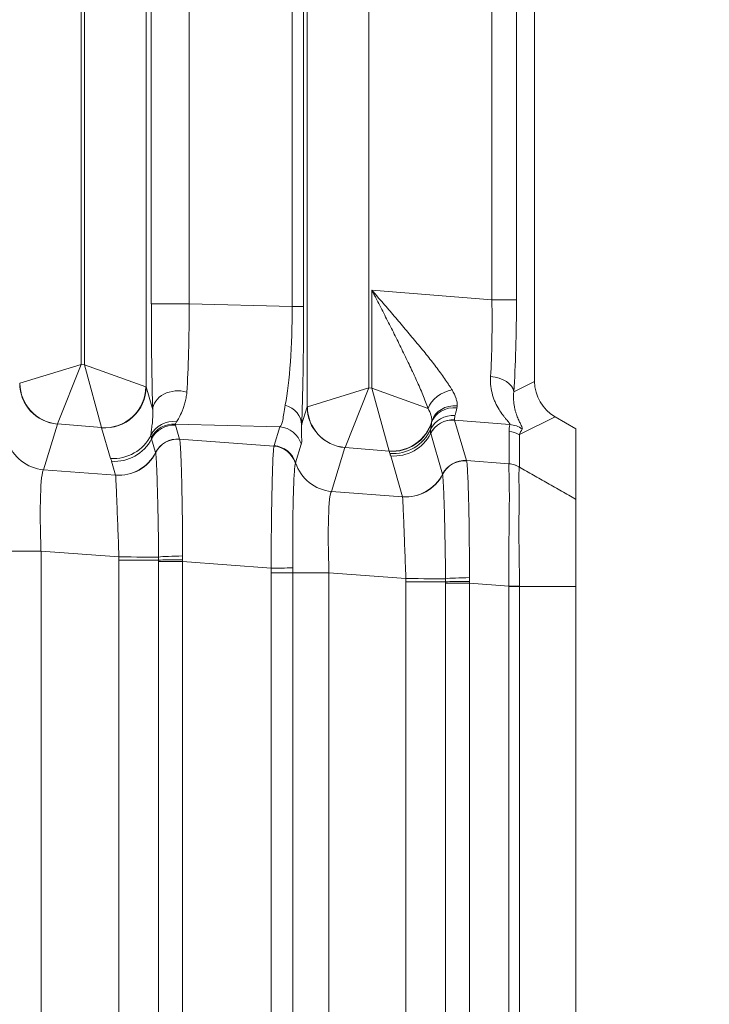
# Model space of a CAD drawing. Header units: millimetres. Extents: x 4 to 836, y 5 to 589.
# Tile 152 of 163: x 745.12 to 753.52, y 284.24 to 296.24. Entities that reach past the tile are written whole.
import ezdxf

# ---------------------------------------------------------------- set-up
doc = ezdxf.new("R2010")
doc.units = ezdxf.units.MM
doc.layers.add('1', color=7, linetype='Continuous', true_color=0xffffff)
doc.styles.add('ideas_simplex', font='simplex.shx')
doc.dimstyles.get("Standard").update_dxf_attribs({"dimtxt": 0.18, "dimasz": 0.18, "dimexe": 0.18, "dimexo": 0.0625, "dimgap": 0.09, "dimtad": 0, "dimtih": 1, "dimtoh": 1, "dimdec": 4, "dimzin": 0, "dimdsep": 46, "dimtxsty": 'Standard', "dimcen": 0.09, "dimadec": 0, "dimazin": 0, "dimtfac": 1, "dimtdec": 4, "dimtofl": 0, "dimtmove": 0, "dimatfit": 3, "dimfxl": 1, "dimtolj": 1, "dimtzin": 0, "dimarcsym": 0})

# ---------------------------------------------------------------- blocks, each defined once
blk = doc.blocks.new('_U1')
at = {"layer": '1', "color": 152, "lineweight": 13}
for p, q in [((700.230343, 313.020432), (786.941245, 313.020432)), ((718.867431, 260.359191), (786.941245, 260.359191))]:
    blk.add_line(p, q, dxfattribs=at)
at = {"layer": '1', "color": 27, "lineweight": 13}
blk.add_line((784.941245, 313.020432), (784.941245, 260.359191), dxfattribs=at)
at = {"layer": '1', "color": 87, "lineweight": 25}
for p, q in [((783.441245, 293.792312), (777.816245, 293.792312)), ((777.816245, 293.792312), (777.816245, 292.292312)), ((783.441245, 292.292312), (783.441245, 293.792312)), ((777.816245, 281.087312), (777.816245, 279.587312)), ((783.441245, 279.587312), (783.441245, 281.087312)), ((777.816245, 279.587312), (783.441245, 279.587312))]:
    blk.add_line(p, q, dxfattribs=at)
at = {"layer": '1', "color": 27, "lineweight": 18}
for points in [[(784.941245, 313.020432), (785.470226, 310.020434), (784.412264, 310.02043)], [(784.941245, 260.359191), (784.412264, 263.359189), (785.470226, 263.359193)]]:
    blk.add_solid(points, dxfattribs=at)
at = {"layer": '1', "color": 87, "linetype": 'Continuous', "lineweight": 25, "char_height": 3, "attachment_point": 7, "rotation": 90, "line_spacing_factor": 1.204819, "style": 'ideas_simplex'}
for s, insert in [('\\W1.2097;52,7', (775.975245, 281.034812)), ('\\W1.2097;2.07', (783.287745, 281.034812))]:
    blk.add_mtext(s, dxfattribs=dict(at, insert=insert))
blk = doc.blocks.new('_U5')
at = {"layer": '1', "color": 152, "lineweight": 13}
for p, q in [((691.391509, 321.859267), (806.925403, 321.859267)), ((663.165133, 260.359191), (806.925403, 260.359191))]:
    blk.add_line(p, q, dxfattribs=at)
at = {"layer": '1', "color": 27, "lineweight": 13}
blk.add_line((804.925403, 321.859267), (804.925403, 260.359191), dxfattribs=at)
at = {"layer": '1', "color": 87, "lineweight": 25}
for p, q in [((803.425403, 299.696729), (797.800403, 299.696729)), ((797.800403, 299.696729), (797.800403, 298.196729)), ((803.425403, 298.196729), (803.425403, 299.696729)), ((797.800403, 284.021729), (797.800403, 282.521729)), ((803.425403, 282.521729), (803.425403, 284.021729)), ((797.800403, 282.521729), (803.425403, 282.521729))]:
    blk.add_line(p, q, dxfattribs=at)
at = {"layer": '1', "color": 27, "lineweight": 18}
for points in [[(804.925403, 321.859267), (805.454384, 318.859269), (804.396422, 318.859265)], [(804.925403, 260.359191), (804.396422, 263.359189), (805.454384, 263.359193)]]:
    blk.add_solid(points, dxfattribs=at)
at = {"layer": '1', "color": 87, "linetype": 'Continuous', "lineweight": 25, "char_height": 3, "attachment_point": 7, "rotation": 90, "line_spacing_factor": 1.204819, "style": 'ideas_simplex'}
for s, insert in [('\\W1.2558;2.421', (803.271903, 283.969229)), ('\\W1.2097;61,5', (795.959403, 285.454229))]:
    blk.add_mtext(s, dxfattribs=dict(at, insert=insert))

msp = doc.modelspace()

# ---------------------------------------------------------------- linework, layer by layer
at = {"layer": '1', "color": 143, "linetype": 'Continuous', "lineweight": 13}
for p, q in [((748.622, 291.52), (748.622, 330.198)), ((746.661, 329.957), (746.661, 291.762)), ((749.372, 329.968), (749.372, 291.751)), ((745.872, 329.682), (745.872, 292.037)), ((745.911, 292.033), (745.911, 329.685)), ((746.725, 292.775), (746.725, 328.943)), ((747.185, 328.943), (747.185, 292.775)), ((748.438, 292.742), (748.438, 328.976)), ((748.578, 328.976), (748.578, 292.742)), ((750.871, 292.822), (750.871, 328.897)), ((751.17, 328.897), (751.17, 292.822)), ((749.411, 291.748), (749.411, 292.941)), ((749.411, 292.941), (750.871, 292.822)), ((750.871, 292.822), (751.17, 292.822)), ((746.725, 292.775), (747.185, 292.775)), ((747.185, 292.775), (748.438, 292.742)), ((748.578, 292.742), (748.438, 292.742)), ((745.125, 291.807), (745.872, 292.037)), ((745.583, 291.311), (745.872, 292.037)), ((745.872, 292.037), (745.911, 292.033)), ((745.911, 292.033), (746.119, 291.267)), ((745.911, 292.033), (746.658, 291.763)), ((746.661, 291.762), (746.742, 291.482)), ((748.625, 291.521), (749.372, 291.751)), ((749.083, 291.025), (749.372, 291.751)), ((749.372, 291.751), (749.411, 291.748)), ((750.095, 291.5), (749.411, 291.748)), ((749.619, 290.981), (749.411, 291.748)), ((751.138, 291.703), (751.392, 291.829)), ((748.555, 291.3), (748.622, 291.52)), ((751.09, 291.304), (750.418, 291.359)), ((750.418, 291.359), (750.562, 290.865)), ((751.64, 291.398), (751.206, 291.181)), ((745.582, 291.309), (745.412, 290.754)), ((746.119, 291.267), (745.583, 291.311)), ((746.229, 290.892), (746.12, 291.265)), ((748.289, 291.275), (747.016, 291.308)), ((747.02, 291.295), (747.069, 291.128)), ((748.22, 291.047), (748.289, 291.275)), ((746.777, 290.964), (746.728, 291.131)), ((747.069, 291.128), (748.218, 291.042)), ((750.27, 290.7), (750.126, 291.195)), ((751.08, 290.826), (751.08, 291.22)), ((751.206, 291.181), (751.206, 290.787)), ((748.551, 291.065), (748.482, 290.838)), ((749.082, 291.024), (748.918, 290.489)), ((749.619, 290.981), (749.083, 291.025)), ((749.628, 290.952), (749.62, 290.98)), ((749.783, 290.425), (749.639, 290.922)), ((746.29, 290.689), (746.241, 290.857)), ((750.562, 290.865), (751.079, 290.826)), ((745.412, 290.754), (746.29, 290.688)), ((748.918, 290.489), (749.784, 290.424)), ((745.382, 289.762), (744.941, 289.762)), ((746.33, 289.691), (745.382, 289.762)), ((745.382, 289.762), (745.382, 282.956)), ((746.33, 283.065), (746.33, 289.653)), ((746.814, 289.653), (746.33, 289.653)), ((746.814, 289.635), (747.105, 289.635)), ((746.814, 283.084), (746.814, 289.635)), ((747.105, 289.635), (747.105, 283.084)), ((748.183, 289.554), (747.105, 289.635)), ((748.448, 289.498), (748.183, 289.498)), ((748.183, 283.221), (748.183, 289.498)), ((748.448, 289.498), (748.888, 289.498)), ((748.448, 289.498), (748.448, 283.221)), ((749.824, 289.427), (748.888, 289.498)), ((748.888, 289.498), (748.888, 283.221)), ((749.824, 283.329), (749.824, 289.389)), ((749.824, 289.389), (750.308, 289.389)), ((750.308, 289.371), (750.599, 289.371)), ((750.308, 283.347), (750.308, 289.371)), ((750.599, 289.371), (750.599, 283.347)), ((751.078, 289.335), (750.599, 289.371)), ((751.079, 283.389), (751.079, 289.33)), ((751.208, 289.33), (751.208, 283.389))]:
    msp.add_line(p, q, dxfattribs=at)
at = {"layer": '1', "color": 143, "linetype": 'Continuous', "lineweight": 18}
for p, q in [((751.392, 329.889), (751.392, 291.829)), ((751.64, 291.398), (751.892, 291.252)), ((751.892, 290.393), (751.892, 291.252)), ((751.892, 289.33), (751.892, 283.389))]:
    msp.add_line(p, q, dxfattribs=at)
at = {"layer": '1', "color": 143, "linetype": 'Continuous', "lineweight": 13}
for centre, major_axis, ratio, start_param, end_param in [((750.725, 292.834), (-0.026, 1.507), 0.096946, 4.032678, 4.702802), ((751.024, 292.834), (-0.001, 1.806), 0.081028, 4.035607, 4.705731), ((746.78, 292.799), (-0.001, -1.801), 0.030434, 4.725631, 5.532945), ((747.08, 292.799), (-0.007, 1.501), 0.069967, 3.888858, 4.696172), ((748.222, 292.769), (-0.01, 1.501), 0.144199, 3.75491, 4.693626), ((748.522, 292.769), (-0.001, 1.801), 0.031454, 3.758799, 4.697514), ((750.839, 291.703), (-0.299, 0.019), 0.621028, 3.245165, 4.701837), ((745.872, 291.785), (-0.75, 0.02), 0.029238, 6.196715, 6.257802), ((745.622, 291.806), (-0.478, 0.146), 0.996014, 0.297852, 1.785245), ((745.623, 291.807), (-0.339, 0.368), 0.992996, 0.829626, 2.311967), ((746.16, 291.763), (0.368, 0.339), 0.991771, 3.890384, 5.534394), ((746.161, 291.762), (-0.48, -0.14), 0.995643, 1.207413, 2.857034), ((745.911, 291.782), (-0.75, 0.02), 0.029238, 3.168569, 3.229655), ((747.042, 291.482), (-0.3, -0.01), 0.776151, 4.295129, 6.241659), ((750.368, 291.5), (-0.269, -0.133), 0.701534, 4.312995, 5.668073), ((748.255, 291.3), (0.3, -0.013), 0.858349, 0.051043, 1.271884), ((749.372, 291.499), (-0.75, 0.02), 0.029238, 6.196715, 6.257802), ((749.122, 291.52), (-0.478, 0.146), 0.996014, 0.297852, 1.785245), ((749.123, 291.521), (-0.339, 0.368), 0.992996, 0.829626, 2.311967), ((750.424, 291.239), (-0.294, 0.059), 0.895222, 4.815928, 6.167138), ((750.428, 291.271), (-0.299, 0.018), 0.878856, 4.694224, 6.053686), ((746.99, 291.045), (-0.298, 0.034), 0.982269, 4.678398, 5.944958), ((750.399, 291.126), (-0.293, 0.062), 0.959628, 4.834927, 6.067475), ((750.394, 291.062), (-0.291, -0.074), 0.995302, 4.382823, 5.569103), ((750.394, 291.061), (-0.288, -0.084), 0.995643, 4.349005, 5.535405), ((745.832, 291.288), (-0.25, 0.021), 0.087194, 6.203092, 6.264178), ((745.87, 291.285), (-0.25, 0.021), 0.087194, 3.174945, 3.236032), ((746.992, 291.01), (-0.284, -0.098), 0.995471, 4.301453, 5.487852), ((746.996, 290.997), (-0.288, -0.084), 0.995643, 4.349005, 5.535405), ((748.265, 290.977), (0.287, -0.088), 0.996014, 0.598846, 1.785245), ((749.66, 291.478), (0.368, 0.339), 0.991771, 3.890384, 5.271507), ((749.661, 291.476), (-0.48, -0.14), 0.995643, 1.207413, 2.555209), ((749.669, 291.449), (0.48, 0.14), 0.995643, 4.349005, 5.581304), ((752.943, 292.641), (-1.824, -1.543), 0.244098, 5.976332, 6.079471), ((751.066, 291.007), (-0.293, 0.063), 0.996129, 4.297262, 4.842485), ((752.918, 292.344), (-1.72, -1.279), 0.157063, 5.913872, 6.017011), ((746.269, 291.389), (-0.48, -0.14), 0.995643, 1.207413, 2.411234), ((746.281, 291.354), (-0.48, -0.14), 0.995643, 1.207413, 2.393812), ((747.044, 290.83), (-0.288, -0.084), 0.995643, 4.349005, 5.535405), ((747.045, 290.83), (-0.292, -0.068), 0.995069, 4.402956, 5.589592), ((747.045, 290.828), (-0.297, -0.044), 0.993716, 4.484311, 5.671202), ((749.679, 291.418), (0.48, 0.14), 0.995643, 4.349005, 5.535429), ((751.056, 290.922), (-0.3, 0), 0.996169, 4.18879, 4.631248), ((745.452, 291.25), (-0.478, 0.146), 0.996014, 0.598846, 1.785245), ((748.193, 290.744), (0.268, -0.136), 0.995564, 0.767778, 1.956923), ((748.196, 290.749), (0.287, -0.088), 0.996014, 0.598846, 1.785245), ((749.332, 291.003), (-0.25, 0.021), 0.087194, 6.203092, 6.264178), ((746.33, 291.186), (-0.48, -0.14), 0.995643, 1.207413, 2.393768), ((746.331, 291.184), (-0.479, -0.144), 0.995612, 1.198056, 2.384063), ((749.37, 290.999), (-0.25, 0.021), 0.087194, 3.174945, 3.236032), ((748.959, 290.986), (0.478, -0.146), 0.996014, 3.740438, 4.926838), ((750.538, 290.567), (-0.288, -0.084), 0.995643, 4.349005, 5.535405), ((750.538, 290.566), (-0.292, -0.068), 0.995069, 4.402956, 5.589592), ((750.539, 290.564), (-0.297, -0.044), 0.993716, 4.484311, 5.671202), ((751.055, 290.528), (-0.295, 0.056), 0.996153, 4.374299, 4.816677), ((745.456, 289.752), (-0.038, 1.006), 0.073389, 0.079108, 1.557174), ((749.824, 290.922), (0.48, 0.14), 0.995643, 4.349005, 5.535361), ((749.824, 290.92), (0.479, 0.144), 0.995612, 4.339649, 5.525656), ((748.962, 289.487), (-0.038, 1.006), 0.073389, 0.079108, 1.557174), ((746.365, 289.691), (-0.5, 0.001), 0.000077, 1.500983, 2.685657), ((747.083, 289.69), (-0.3, -0.006), 0.044184, 4.638292, 5.826805), ((747.084, 289.653), (-0.3, -0.002), 0.014605, 4.641342, 5.828738), ((748.162, 289.554), (0.3, 0.004), 0.000932, 4.782196, 5.970531), ((750.577, 289.426), (-0.3, -0.006), 0.044184, 4.638292, 5.826805), ((749.859, 289.427), (0.5, -0.001), 0.000077, 4.642576, 5.82725), ((750.578, 289.389), (-0.3, -0.002), 0.014605, 4.641342, 5.828738), ((751.058, 289.335), (-0.3, -0.002), 0.000366, 1.640609, 2.094392)]:
    msp.add_ellipse(centre, major_axis=major_axis, ratio=ratio, start_param=start_param, end_param=end_param, dxfattribs=at)
at = {"layer": '1', "color": 143, "linetype": 'Continuous', "lineweight": 18}
msp.add_ellipse((751.893, 291.831), major_axis=(0.449, 0.225), ratio=0.995894, start_param=2.679493, end_param=3.721496, dxfattribs=at)
at = {"layer": '1', "color": 143, "linetype": 'Continuous', "lineweight": 13}
for points, knots in [([(750.095, 291.5), (750.085, 291.527), (750.075, 291.555), (750.053, 291.61), (750.042, 291.638), (750.007, 291.723), (749.982, 291.781), (749.929, 291.897), (749.902, 291.957), (749.859, 292.047), (749.844, 292.077), (749.815, 292.138), (749.8, 292.169), (749.755, 292.26), (749.725, 292.322), (749.664, 292.444), (749.633, 292.506), (749.57, 292.629), (749.538, 292.691), (749.491, 292.785), (749.467, 292.831), (749.443, 292.878), (749.427, 292.909), (749.419, 292.925), (749.411, 292.941)], [0, 0, 0, 0, 0.0625, 0.0625, 0.125, 0.125, 0.25, 0.25, 0.375, 0.375, 0.4375, 0.4375, 0.5, 0.5, 0.625, 0.625, 0.75, 0.75, 0.875, 0.875, 0.9375, 0.96875, 0.96875, 1, 1, 1, 1]), ([(749.411, 292.941), (749.422, 292.927), (749.434, 292.914), (749.457, 292.888), (749.491, 292.848), (749.525, 292.808), (749.594, 292.729), (749.639, 292.677), (749.728, 292.572), (749.773, 292.52), (749.86, 292.416), (749.904, 292.364), (749.968, 292.287), (749.989, 292.261), (750.031, 292.209), (750.052, 292.184), (750.113, 292.108), (750.152, 292.058), (750.227, 291.96), (750.262, 291.911), (750.312, 291.841), (750.328, 291.817), (750.351, 291.783), (750.358, 291.771), (750.373, 291.748), (750.38, 291.737), (750.386, 291.726)], [0, 0, 0, 0, 0.03125, 0.03125, 0.0625, 0.125, 0.125, 0.25, 0.25, 0.375, 0.375, 0.5, 0.5, 0.5625, 0.5625, 0.625, 0.625, 0.75, 0.75, 0.875, 0.875, 0.9375, 0.9375, 0.96875, 0.96875, 1, 1, 1, 1]), ([(751.09, 291.304), (751.091, 291.309), (751.087, 291.317), (751.071, 291.338), (751.06, 291.351), (751.04, 291.375), (751.033, 291.383), (751.019, 291.401), (751.011, 291.411), (750.988, 291.441), (750.973, 291.464), (750.943, 291.513), (750.928, 291.54), (750.908, 291.584), (750.902, 291.599), (750.89, 291.63), (750.885, 291.647), (750.87, 291.697), (750.863, 291.732), (750.854, 291.807), (750.852, 291.847), (750.855, 291.888)], [0, 0, 0, 0, 0.125, 0.125, 0.25, 0.25, 0.3125, 0.3125, 0.375, 0.375, 0.5, 0.5, 0.625, 0.625, 0.6875, 0.6875, 0.75, 0.75, 0.875, 0.875, 1, 1, 1, 1]), ([(750.386, 291.726), (750.408, 291.69), (750.424, 291.656), (750.44, 291.607), (750.444, 291.592), (750.448, 291.569), (750.449, 291.562), (750.45, 291.547), (750.45, 291.54), (750.449, 291.533)], [0, 0, 0, 0, 0.5, 0.5, 0.75, 0.75, 0.875, 0.875, 1, 1, 1, 1]), ([(747.157, 291.698), (747.155, 291.673), (747.152, 291.65), (747.144, 291.607), (747.14, 291.586), (747.129, 291.548), (747.124, 291.53), (747.112, 291.496), (747.106, 291.481), (747.087, 291.437), (747.075, 291.412), (747.052, 291.369), (747.042, 291.351), (747.033, 291.337)], [0, 0, 0, 0, 0.125, 0.125, 0.25, 0.25, 0.375, 0.375, 0.5, 0.5, 0.75, 0.75, 1, 1, 1, 1]), ([(751.138, 291.703), (751.135, 291.667), (751.134, 291.635), (751.137, 291.573), (751.141, 291.545), (751.148, 291.505), (751.151, 291.493), (751.157, 291.468), (751.161, 291.457), (751.171, 291.423), (751.179, 291.403), (751.194, 291.366), (751.202, 291.349), (751.213, 291.327), (751.216, 291.319), (751.223, 291.306), (751.226, 291.3), (751.235, 291.283), (751.239, 291.274), (751.244, 291.258), (751.244, 291.252), (751.242, 291.248)], [0, 0, 0, 0, 0.125, 0.125, 0.25, 0.25, 0.3125, 0.3125, 0.375, 0.375, 0.5, 0.5, 0.625, 0.625, 0.6875, 0.6875, 0.75, 0.75, 0.875, 0.875, 1, 1, 1, 1]), ([(746.72, 291.174), (746.72, 291.188), (746.722, 291.204), (746.726, 291.241), (746.729, 291.263), (746.736, 291.312), (746.739, 291.34), (746.742, 291.388), (746.743, 291.405), (746.743, 291.442), (746.743, 291.461), (746.742, 291.482)], [0, 0, 0, 0, 0.25, 0.25, 0.5, 0.5, 0.75, 0.75, 0.875, 0.875, 1, 1, 1, 1]), ([(748.289, 291.275), (748.298, 291.281), (748.305, 291.291), (748.314, 291.312), (748.317, 291.32), (748.322, 291.338), (748.324, 291.348), (748.33, 291.382), (748.333, 291.409), (748.342, 291.47), (748.347, 291.504), (748.354, 291.542)], [0, 0, 0, 0, 0.25, 0.25, 0.375, 0.375, 0.5, 0.5, 0.75, 0.75, 1, 1, 1, 1]), ([(750.14, 291.348), (750.14, 291.353), (750.14, 291.359), (750.139, 291.37), (750.139, 291.376), (750.136, 291.393), (750.133, 291.406), (750.122, 291.444), (750.11, 291.471), (750.095, 291.5)], [0, 0, 0, 0, 0.125, 0.125, 0.25, 0.25, 0.5, 0.5, 1, 1, 1, 1]), ([(750.422, 291.413), (750.419, 291.4), (750.418, 291.389), (750.416, 291.371), (750.417, 291.364), (750.418, 291.36)], [0, 0, 0, 0, 0.5, 0.5, 1, 1, 1, 1]), ([(748.555, 291.3), (748.553, 291.268), (748.553, 291.239), (748.554, 291.187), (748.554, 291.165), (748.555, 291.135), (748.556, 291.127), (748.556, 291.11), (748.556, 291.103), (748.555, 291.083), (748.554, 291.073), (748.551, 291.065)], [0, 0, 0, 0, 0.25, 0.25, 0.5, 0.5, 0.625, 0.625, 0.75, 0.75, 1, 1, 1, 1]), ([(750.126, 291.196), (750.124, 291.201), (750.124, 291.208), (750.123, 291.225), (750.124, 291.235), (750.125, 291.247)], [0, 0, 0, 0, 0.5, 0.5, 1, 1, 1, 1]), ([(747.07, 291.125), (747.072, 291.115), (747.074, 291.097), (747.077, 291.06), (747.079, 291.046), (747.08, 291.021), (747.081, 291.013), (747.082, 290.995), (747.082, 290.985), (747.085, 290.935), (747.087, 290.889), (747.09, 290.81), (747.09, 290.782), (747.092, 290.738), (747.092, 290.723), (747.093, 290.692), (747.093, 290.676), (747.096, 290.595), (747.097, 290.526), (747.099, 290.415), (747.1, 290.377), (747.1, 290.318), (747.101, 290.298), (747.101, 290.258), (747.102, 290.238), (747.103, 290.136), (747.104, 290.052), (747.105, 289.924), (747.105, 289.88), (747.105, 289.815), (747.105, 289.792), (747.105, 289.748), (747.105, 289.726), (747.105, 289.704)], [0, 0, 0, 0, 0.125, 0.125, 0.1875, 0.1875, 0.21875, 0.21875, 0.25, 0.25, 0.375, 0.375, 0.4375, 0.4375, 0.46875, 0.46875, 0.5, 0.5, 0.625, 0.625, 0.6875, 0.6875, 0.71875, 0.71875, 0.75, 0.75, 0.875, 0.875, 0.9375, 0.9375, 0.96875, 0.96875, 1, 1, 1, 1]), ([(748.183, 289.554), (748.183, 289.577), (748.183, 289.6), (748.183, 289.647), (748.183, 289.67), (748.184, 289.74), (748.184, 289.785), (748.185, 289.921), (748.186, 290.009), (748.188, 290.117), (748.188, 290.139), (748.189, 290.182), (748.189, 290.245), (748.19, 290.305), (748.192, 290.422), (748.194, 290.495), (748.197, 290.633), (748.199, 290.695), (748.201, 290.777), (748.202, 290.803), (748.204, 290.839), (748.204, 290.851), (748.205, 290.873), (748.205, 290.884), (748.208, 290.935), (748.21, 290.968), (748.213, 291.005), (748.214, 291.015), (748.215, 291.027), (748.216, 291.031), (748.217, 291.037), (748.217, 291.04), (748.218, 291.042)], [0, 0, 0, 0, 0.03125, 0.03125, 0.0625, 0.0625, 0.125, 0.125, 0.25, 0.25, 0.28125, 0.28125, 0.3125, 0.375, 0.375, 0.5, 0.5, 0.625, 0.625, 0.6875, 0.6875, 0.71875, 0.71875, 0.75, 0.75, 0.875, 0.875, 0.9375, 0.9375, 0.96875, 0.96875, 1, 1, 1, 1]), ([(746.814, 289.69), (746.813, 289.77), (746.812, 289.848), (746.811, 289.963), (746.81, 290.001), (746.809, 290.058), (746.809, 290.076), (746.808, 290.114), (746.808, 290.132), (746.806, 290.224), (746.805, 290.294), (746.802, 290.393), (746.801, 290.425), (746.8, 290.488), (746.799, 290.519), (746.796, 290.606), (746.795, 290.658), (746.792, 290.729), (746.791, 290.751), (746.79, 290.783), (746.789, 290.793), (746.788, 290.812), (746.788, 290.821), (746.786, 290.865), (746.784, 290.894), (746.781, 290.927), (746.781, 290.936), (746.779, 290.952), (746.778, 290.957), (746.777, 290.961)], [0, 0, 0, 0, 0.125, 0.125, 0.1875, 0.1875, 0.21875, 0.21875, 0.25, 0.25, 0.375, 0.375, 0.4375, 0.4375, 0.5, 0.5, 0.625, 0.625, 0.6875, 0.6875, 0.71875, 0.71875, 0.75, 0.75, 0.875, 0.875, 0.9375, 0.9375, 1, 1, 1, 1]), ([(749.639, 290.922), (749.637, 290.927), (749.635, 290.932), (749.632, 290.942), (749.63, 290.947), (749.628, 290.952)], [0, 0, 0, 0, 0.5, 0.5, 1, 1, 1, 1]), ([(748.48, 290.831), (748.479, 290.829), (748.478, 290.826), (748.477, 290.821), (748.476, 290.817), (748.474, 290.806), (748.473, 290.796), (748.469, 290.763), (748.467, 290.734), (748.464, 290.69), (748.463, 290.68), (748.462, 290.661), (748.46, 290.631), (748.459, 290.598), (748.456, 290.527), (748.455, 290.474), (748.452, 290.357), (748.45, 290.295), (748.449, 290.195), (748.448, 290.161), (748.448, 290.091), (748.447, 290.054), (748.447, 289.944), (748.446, 289.869), (748.446, 289.754), (748.447, 289.715), (748.447, 289.656), (748.447, 289.637), (748.447, 289.597), (748.447, 289.577), (748.447, 289.557)], [0, 0, 0, 0, 0.03125, 0.03125, 0.0625, 0.0625, 0.125, 0.125, 0.25, 0.25, 0.28125, 0.28125, 0.3125, 0.375, 0.375, 0.5, 0.5, 0.625, 0.625, 0.6875, 0.6875, 0.75, 0.75, 0.875, 0.875, 0.9375, 0.9375, 0.96875, 0.96875, 1, 1, 1, 1]), ([(750.563, 290.861), (750.566, 290.851), (750.568, 290.834), (750.571, 290.796), (750.572, 290.782), (750.574, 290.758), (750.574, 290.749), (750.575, 290.731), (750.576, 290.721), (750.578, 290.672), (750.58, 290.625), (750.583, 290.546), (750.584, 290.518), (750.585, 290.474), (750.586, 290.459), (750.587, 290.428), (750.587, 290.412), (750.589, 290.331), (750.591, 290.262), (750.593, 290.151), (750.593, 290.113), (750.594, 290.055), (750.594, 290.035), (750.595, 289.995), (750.595, 289.974), (750.596, 289.872), (750.597, 289.789), (750.598, 289.66), (750.598, 289.617), (750.599, 289.551), (750.599, 289.529), (750.599, 289.484), (750.599, 289.462), (750.599, 289.44)], [0, 0, 0, 0, 0.125, 0.125, 0.1875, 0.1875, 0.21875, 0.21875, 0.25, 0.25, 0.375, 0.375, 0.4375, 0.4375, 0.46875, 0.46875, 0.5, 0.5, 0.625, 0.625, 0.6875, 0.6875, 0.71875, 0.71875, 0.75, 0.75, 0.875, 0.875, 0.9375, 0.9375, 0.96875, 0.96875, 1, 1, 1, 1]), ([(751.078, 289.335), (751.079, 289.358), (751.079, 289.382), (751.079, 289.428), (751.079, 289.451), (751.079, 289.521), (751.079, 289.567), (751.079, 289.702), (751.079, 289.791), (751.079, 289.899), (751.079, 289.92), (751.08, 289.963), (751.08, 290.026), (751.08, 290.086), (751.082, 290.203), (751.083, 290.277), (751.084, 290.38), (751.084, 290.413), (751.084, 290.474), (751.083, 290.533), (751.082, 290.585), (751.081, 290.634), (751.081, 290.656), (751.08, 290.718), (751.079, 290.751), (751.079, 290.788), (751.079, 290.798), (751.079, 290.811), (751.079, 290.815), (751.079, 290.821), (751.079, 290.823), (751.079, 290.826)], [0, 0, 0, 0, 0.03125, 0.03125, 0.0625, 0.0625, 0.125, 0.125, 0.25, 0.25, 0.28125, 0.28125, 0.3125, 0.375, 0.375, 0.5, 0.5, 0.5625, 0.5625, 0.625, 0.6875, 0.6875, 0.75, 0.75, 0.875, 0.875, 0.9375, 0.9375, 0.96875, 0.96875, 1, 1, 1, 1]), ([(751.08, 290.826), (751.102, 290.824), (751.124, 290.82), (751.166, 290.807), (751.187, 290.798), (751.206, 290.787)], [0, 0, 0, 0, 0.5, 0.5, 1, 1, 1, 1]), ([(751.205, 290.786), (751.205, 290.784), (751.204, 290.782), (751.204, 290.776), (751.204, 290.772), (751.203, 290.76), (751.202, 290.75), (751.201, 290.714), (751.201, 290.682), (751.201, 290.622), (751.201, 290.6), (751.202, 290.552), (751.203, 290.502), (751.203, 290.444), (751.203, 290.384), (751.203, 290.352), (751.202, 290.252), (751.201, 290.181), (751.201, 290.067), (751.201, 290.027), (751.201, 289.967), (751.201, 289.947), (751.201, 289.905), (751.201, 289.884), (751.202, 289.779), (751.203, 289.693), (751.205, 289.561), (751.206, 289.516), (751.207, 289.449), (751.207, 289.426), (751.207, 289.381), (751.207, 289.358), (751.207, 289.336)], [0, 0, 0, 0, 0.03125, 0.03125, 0.0625, 0.0625, 0.125, 0.125, 0.25, 0.25, 0.3125, 0.3125, 0.375, 0.4375, 0.4375, 0.5, 0.5, 0.625, 0.625, 0.6875, 0.6875, 0.71875, 0.71875, 0.75, 0.75, 0.875, 0.875, 0.9375, 0.9375, 0.96875, 0.96875, 1, 1, 1, 1]), ([(746.33, 289.691), (746.328, 289.753), (746.326, 289.814), (746.323, 289.905), (746.322, 289.935), (746.32, 289.979), (746.319, 289.994), (746.318, 290.023), (746.318, 290.038), (746.315, 290.11), (746.313, 290.165), (746.31, 290.244), (746.309, 290.269), (746.308, 290.307), (746.307, 290.319), (746.306, 290.343), (746.306, 290.354), (746.303, 290.412), (746.302, 290.453), (746.299, 290.509), (746.299, 290.526), (746.297, 290.559), (746.296, 290.574), (746.294, 290.615), (746.293, 290.637), (746.292, 290.662), (746.291, 290.669), (746.291, 290.681), (746.29, 290.685), (746.29, 290.688)], [0, 0, 0, 0, 0.125, 0.125, 0.1875, 0.1875, 0.21875, 0.21875, 0.25, 0.25, 0.375, 0.375, 0.4375, 0.4375, 0.46875, 0.46875, 0.5, 0.5, 0.625, 0.625, 0.6875, 0.6875, 0.75, 0.75, 0.875, 0.875, 0.9375, 0.9375, 1, 1, 1, 1]), ([(750.308, 289.427), (750.307, 289.506), (750.306, 289.584), (750.304, 289.699), (750.304, 289.737), (750.303, 289.794), (750.302, 289.813), (750.302, 289.85), (750.301, 289.869), (750.3, 289.96), (750.298, 290.03), (750.296, 290.13), (750.295, 290.162), (750.293, 290.224), (750.293, 290.255), (750.29, 290.342), (750.288, 290.395), (750.286, 290.465), (750.285, 290.488), (750.283, 290.519), (750.283, 290.529), (750.282, 290.548), (750.282, 290.558), (750.279, 290.602), (750.278, 290.63), (750.275, 290.663), (750.274, 290.673), (750.272, 290.688), (750.272, 290.694), (750.271, 290.698)], [0, 0, 0, 0, 0.125, 0.125, 0.1875, 0.1875, 0.21875, 0.21875, 0.25, 0.25, 0.375, 0.375, 0.4375, 0.4375, 0.5, 0.5, 0.625, 0.625, 0.6875, 0.6875, 0.71875, 0.71875, 0.75, 0.75, 0.875, 0.875, 0.9375, 0.9375, 1, 1, 1, 1]), ([(749.824, 289.427), (749.822, 289.489), (749.82, 289.551), (749.816, 289.641), (749.815, 289.671), (749.814, 289.715), (749.813, 289.73), (749.812, 289.76), (749.811, 289.774), (749.809, 289.847), (749.807, 289.902), (749.804, 289.98), (749.803, 290.006), (749.801, 290.043), (749.801, 290.055), (749.8, 290.079), (749.799, 290.091), (749.797, 290.148), (749.795, 290.189), (749.793, 290.245), (749.792, 290.262), (749.791, 290.295), (749.79, 290.31), (749.788, 290.351), (749.787, 290.373), (749.786, 290.399), (749.785, 290.406), (749.784, 290.417), (749.784, 290.421), (749.784, 290.424)], [0, 0, 0, 0, 0.125, 0.125, 0.1875, 0.1875, 0.21875, 0.21875, 0.25, 0.25, 0.375, 0.375, 0.4375, 0.4375, 0.46875, 0.46875, 0.5, 0.5, 0.625, 0.625, 0.6875, 0.6875, 0.75, 0.75, 0.875, 0.875, 0.9375, 0.9375, 1, 1, 1, 1]), ([(751.078, 289.33), (751.078, 289.33), (751.078, 289.33), (751.078, 289.332), (751.078, 289.333), (751.078, 289.335)], [0, 0, 0, 0, 0.075481, 0.075481, 1, 1, 1, 1]), ([(751.078, 289.33), (751.101, 289.33), (751.124, 289.33), (751.167, 289.33), (751.188, 289.33), (751.207, 289.33)], [0, 0, 0, 0, 0.5, 0.5, 1, 1, 1, 1])]:
    msp.add_open_spline(points, degree=3, knots=knots, dxfattribs=at)
for points, degree in [([(750.446, 291.507), (750.437, 291.469), (750.428, 291.437), (750.422, 291.413)], 3), ([(750.449, 291.533), (750.449, 291.524), (750.448, 291.516), (750.446, 291.507)], 3), ([(750.418, 291.36), (750.418, 291.36), (750.418, 291.36), (750.418, 291.359)], 3), ([(747.033, 291.337), (747.025, 291.324), (747.02, 291.314), (747.016, 291.308)], 3), ([(747.016, 291.308), (747.018, 291.304), (747.019, 291.3), (747.02, 291.295)], 3), ([(750.125, 291.247), (750.128, 291.268), (750.133, 291.295), (750.138, 291.328)], 3), ([(750.138, 291.328), (750.139, 291.334), (750.14, 291.341), (750.14, 291.348)], 3), ([(746.724, 291.144), (746.721, 291.151), (746.72, 291.162), (746.72, 291.174)], 3), ([(746.728, 291.131), (746.727, 291.135), (746.725, 291.139), (746.724, 291.144)], 3), ([(747.069, 291.128), (747.069, 291.128), (747.069, 291.128), (747.069, 291.127)], 3), ([(747.069, 291.127), (747.069, 291.127), (747.07, 291.126), (747.07, 291.125)], 3), ([(750.126, 291.195), (750.126, 291.195), (750.126, 291.195), (750.126, 291.196)], 3), ([(748.218, 291.042), (748.219, 291.043), (748.219, 291.045), (748.22, 291.047)], 3), ([(746.241, 290.857), (746.239, 290.863), (746.235, 290.875), (746.231, 290.887), (746.229, 290.892)], 3), ([(746.777, 290.963), (746.777, 290.963), (746.777, 290.964), (746.777, 290.964)], 3), ([(746.777, 290.961), (746.777, 290.962), (746.777, 290.963), (746.777, 290.963)], 3), ([(748.482, 290.838), (748.481, 290.836), (748.48, 290.834), (748.48, 290.831)], 3), ([(750.562, 290.865), (750.563, 290.864), (750.563, 290.864), (750.563, 290.864)], 3), ([(750.563, 290.864), (750.563, 290.863), (750.563, 290.862), (750.563, 290.861)], 3), ([(751.079, 290.826), (751.079, 290.826), (751.079, 290.826), (751.08, 290.826)], 3), ([(751.205, 290.787), (751.205, 290.787), (751.205, 290.786), (751.205, 290.786)], 3), ([(751.206, 290.787), (751.892, 290.393)], 1), ([(746.29, 290.688), (746.29, 290.688), (746.29, 290.689), (746.29, 290.689)], 3), ([(750.27, 290.699), (750.27, 290.7), (750.27, 290.7), (750.27, 290.7)], 3), ([(750.271, 290.698), (750.271, 290.698), (750.27, 290.699), (750.27, 290.699)], 3), ([(749.784, 290.424), (749.784, 290.424), (749.783, 290.425), (749.783, 290.425)], 3), ([(746.33, 289.653), (746.33, 289.666), (746.33, 289.678), (746.33, 289.691)], 3), ([(746.814, 289.653), (746.814, 289.666), (746.814, 289.678), (746.814, 289.69)], 3), ([(747.105, 289.704), (747.105, 289.688), (747.105, 289.673), (747.105, 289.658)], 3), ([(746.814, 289.635), (746.814, 289.641), (746.814, 289.647), (746.814, 289.653)], 3), ([(747.105, 289.658), (747.105, 289.65), (747.105, 289.643), (747.105, 289.635)], 3), ([(748.447, 289.557), (748.447, 289.537), (748.448, 289.518), (748.448, 289.498)], 3), ([(748.183, 289.498), (748.183, 289.516), (748.183, 289.535), (748.183, 289.554)], 3), ([(750.599, 289.44), (750.599, 289.425), (750.599, 289.409), (750.599, 289.394)], 3), ([(749.824, 289.389), (749.824, 289.402), (749.824, 289.415), (749.824, 289.427)], 3), ([(750.308, 289.389), (750.308, 289.402), (750.308, 289.414), (750.308, 289.427)], 3), ([(750.308, 289.371), (750.308, 289.377), (750.308, 289.383), (750.308, 289.389)], 3), ([(750.599, 289.394), (750.599, 289.386), (750.599, 289.379), (750.599, 289.371)], 3), ([(751.207, 289.336), (751.207, 289.334), (751.207, 289.332), (751.207, 289.33)], 3), ([(751.892, 289.33), (751.208, 289.33)], 1)]:
    msp.add_open_spline(points, degree=degree, dxfattribs=at)
at = {"layer": '1', "color": 143, "linetype": 'Continuous', "lineweight": 18}
msp.add_open_spline([(751.892, 290.392), (751.892, 290.371), (751.892, 290.272), (751.892, 289.923), (751.892, 289.649), (751.892, 289.355), (751.892, 289.343), (751.892, 289.33)], degree=3, knots=[0, 0, 0, 0, 0.444489, 0.444489, 0.97588, 0.97588, 1, 1, 1, 1], dxfattribs=at)

# ---------------------------------------------------------------- dimensions: what is measured, and where the dimension line sits
at = {"layer": '1', "color": 87, "linetype": 'Continuous', "lineweight": 25}
for base, p1, p2, text, override, picture, middle in [((804.925, 321.859), (660.405, 260.359), (688.892, 321.859), '<>\\P[\\C87;{\\H1.00x;\\Fsimplex.shx;2.421\\Fsimplex.shx;}\\C87; ]', {"dimtxt": 3, "dimasz": 3, "dimexe": 2, "dimexo": 2.5, "dimgap": 1.5, "dimtad": 1, "dimtih": 0, "dimtoh": 0, "dimdec": 2, "dimlfac": 1, "dimzin": 8, "dimdsep": 44, "dimlunit": 2, "dimtxsty": 'ideas_simplex', "dimsah": 1, "dimse1": 0, "dimse2": 0, "dimsd1": 0, "dimsd2": 0, "dimclrd": 27, "dimclre": 152, "dimclrt": 87, "dimtol": 0, "dimtm": -0.1, "dimtfac": 0.5, "dimtdec": 2, "dimtofl": 1, "dimtmove": 0, "dimtzin": 8, "dimlwd": 13, "dimlwe": 13}, '_U5', (804.925, 291.109)), ((784.941, 313.02), (713.992, 260.359), (697.73, 313.02), '<>\\P[\\C87;{\\H1.00x;\\Fsimplex.shx;2.07\\Fsimplex.shx;}\\C87; ]', {"dimtxt": 3, "dimasz": 3, "dimexe": 2, "dimexo": 2.5, "dimgap": 1.5, "dimtad": 1, "dimtih": 0, "dimtoh": 0, "dimdec": 1, "dimlfac": 1, "dimzin": 8, "dimdsep": 44, "dimlunit": 2, "dimtxsty": 'ideas_simplex', "dimsah": 1, "dimse1": 0, "dimse2": 0, "dimsd1": 0, "dimsd2": 0, "dimclrd": 27, "dimclre": 152, "dimclrt": 87, "dimtol": 0, "dimtm": -0.1, "dimtfac": 0.5, "dimtdec": 2, "dimtofl": 1, "dimtmove": 0, "dimtzin": 8, "dimlwd": 13, "dimlwe": 13}, '_U1', (784.941, 286.69))]:
    dim = msp.add_linear_dim(base=base, p1=p1, p2=p2, angle=270, text=text, dimstyle='Standard', override=override, dxfattribs=at)
    dim.commit()
    dim.dimension.update_dxf_attribs({"geometry": picture, "text_midpoint": middle, "dimtype": 160})

doc.saveas('drawing.dxf')
